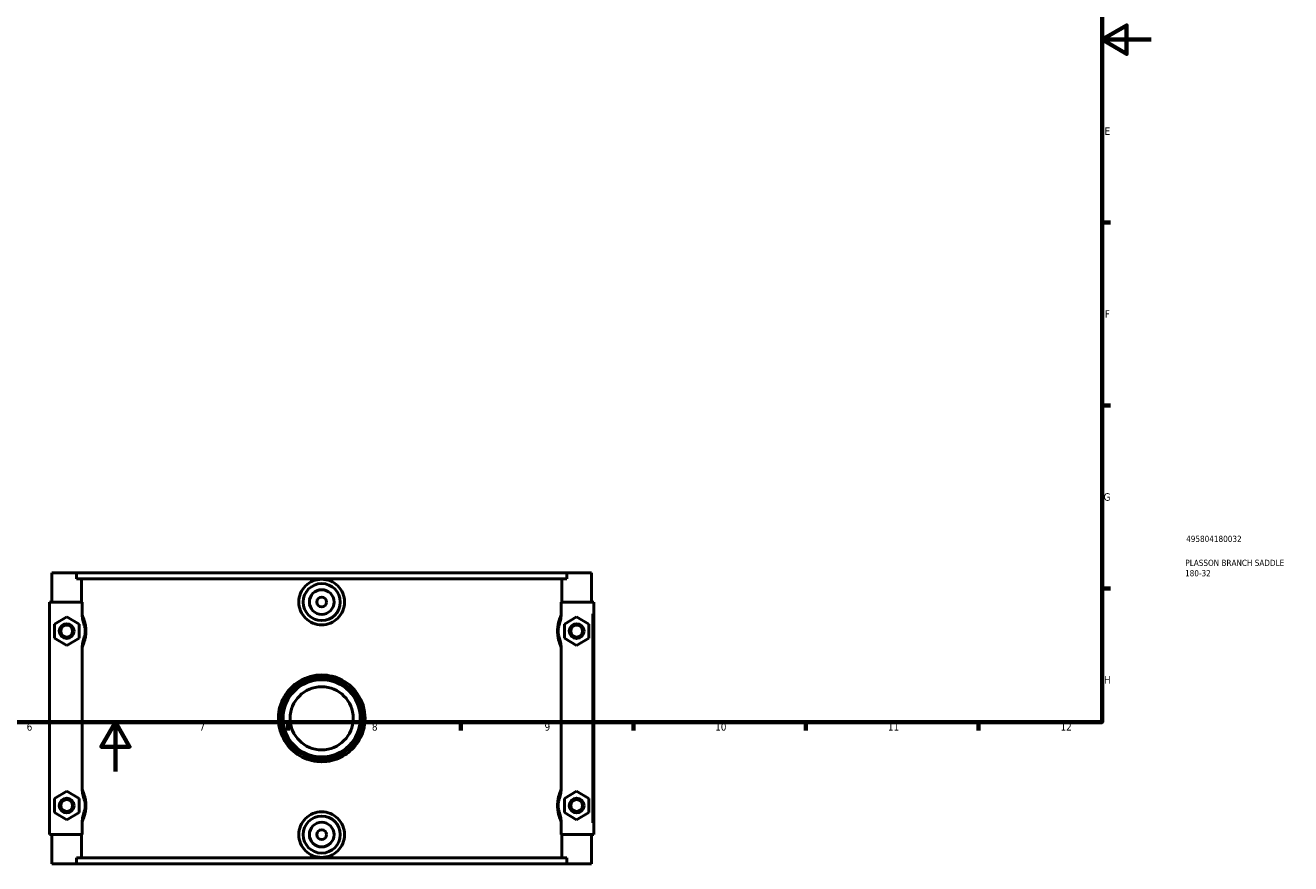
# Model space of a CAD drawing. Header units: millimetres. Extents: x 0 to 1126, y -37 to 1102.
# Tile 2 of 4: x 384 to 898, y -37 to 303. Entities that reach past the tile are written whole.
import ezdxf

# ---------------------------------------------------------------- set-up
doc = ezdxf.new("R2010")
doc.units = ezdxf.units.MM
for name, color, linetype, lineweight in [('Border (ANSI)', 7, 'Continuous', 70), ('Title (ISO)', 7, 'Continuous', 50), ('Visible (ANSI)', 7, 'Continuous', 50), ('Visible Narrow (ANSI)', 7, 'Continuous', 35)]:
    doc.layers.add(name, color=color, linetype=linetype, lineweight=lineweight)
doc.styles.add('Note Text (ANSI)', font='tahoma.ttf')
doc.styles.add('Note Text (ISO)', font='tahoma.ttf')

# ---------------------------------------------------------------- blocks, each defined once
blk = doc.blocks.new('Borders Default Border')
at = {"layer": 'Border (ANSI)'}
for p, q in [((821, 222.75), (824.45, 222.75)), ((821, 148.5), (824.45, 148.5)), ((821, 74.25), (824.45, 74.25)), ((490.58, 20), (490.58, 16.55)), ((560.67, 20), (560.67, 16.55)), ((630.75, 20), (630.75, 16.55)), ((700.83, 20), (700.83, 16.55)), ((770.92, 20), (770.92, 16.55))]:
    blk.add_line(p, q, dxfattribs=at)
at = {"layer": 'Border (ANSI)', "flags": 128}
for points in [[(20, 20), (20, 574), (821, 574), (821, 20), (20, 20)], [(841, 297), (821, 297), (831, 302.77), (831, 291.23), (821, 297)], [(420.5, 0), (420.5, 20), (414.73, 10), (426.27, 10), (420.5, 20)]]:
    blk.add_lwpolyline(points, dxfattribs=at)
at = {"layer": 'Border (ANSI)', "attachment_point": 7, "style": 'Note Text (ANSI)'}
for s, insert, char_height in [('E', (822.05, 258.35), 3.05), ('F', (822.14, 184.1), 3.05), ('G', (821.66, 109.79), 3.05), ('H', (821.81, 35.6), 3.05), ('7', (454.6, 16.55), 3.05), ('9', (594.7, 16.49), 3.05), ('11', (734.04, 16.55), 3.048), ('12', (804.13, 16.55), 3.048), ('6', (384.49, 16.49), 3.05), ('8', (524.63, 16.48), 3.05), ('10', (663.96, 16.49), 3.048)]:
    blk.add_mtext(s, dxfattribs=dict(at, insert=insert, char_height=char_height))
blk = doc.blocks.new('Title Blocks ISO')
at = {"layer": 'Title (ISO)', "color": 232, "true_color": 0xca0064, "style": 'Note Text (ISO)'}
for tag, p in [('PART_NUMBER_001', (34.16, 73.13)), ('DESCRIPTION_002', (33.71, 59.17)), ('DESCRIPTION_001', (33.84, 63.4))]:
    blk.add_attdef(tag, p, '', height=2.5, dxfattribs=at)

msp = doc.modelspace()

# ---------------------------------------------------------------- linework, layer by layer
at = {"layer": 'Visible (ANSI)'}
for p, q in [((394.7325, 80.5288), (394.7325, 68.7288)), ((394.7325, 80.5288), (404.745, 80.5288)), ((404.745, 80.5288), (603.7199, 80.5288)), ((404.745, 78.1688), (404.745, 80.5288)), ((603.7199, 78.1688), (404.745, 78.1688)), ((406.7966, 68.7288), (406.7966, 78.1688)), ((601.6683, 68.7288), (601.6683, 78.1688)), ((603.7199, 80.5288), (603.7199, 78.1688)), ((603.7199, 80.5288), (613.7325, 80.5288)), ((613.7325, 80.5288), (613.7325, 68.7288)), ((407.0329, 68.7288), (393.7325, 68.7288)), ((393.7325, 68.7288), (393.7325, -25.6712)), ((407.0329, 68.7288), (407.0329, 63.696)), ((601.432, 63.696), (601.432, 68.7288)), ((601.432, 68.7288), (614.2325, 68.7288)), ((614.2325, 68.7288), (614.7325, 68.7288)), ((614.7325, -25.6712), (614.7325, 68.7288)), ((395.7325, 59.8155), (400.7325, 62.7023)), ((400.7325, 62.7023), (405.7325, 59.8155)), ((607.7325, 62.7023), (602.7325, 59.8155)), ((612.7325, 59.8155), (607.7325, 62.7023)), ((395.7325, 54.042), (395.7325, 59.8155)), ((405.7325, 59.8155), (405.7325, 54.042)), ((602.7325, 59.8155), (602.7325, 54.042)), ((612.7325, 54.042), (612.7325, 59.8155)), ((400.7325, 51.1553), (395.7325, 54.042)), ((405.7325, 54.042), (400.7325, 51.1553)), ((602.7325, 54.042), (607.7325, 51.1553)), ((607.7325, 51.1553), (612.7325, 54.042)), ((407.0329, 50.1616), (407.0329, -7.104)), ((601.432, -7.104), (601.432, 50.1616)), ((395.7325, -10.9845), (400.7325, -8.0977)), ((400.7325, -8.0977), (405.7325, -10.9845)), ((607.7325, -8.0977), (602.7325, -10.9845)), ((612.7325, -10.9845), (607.7325, -8.0977)), ((395.7325, -16.758), (395.7325, -10.9845)), ((405.7325, -10.9845), (405.7325, -16.758)), ((602.7325, -10.9845), (602.7325, -16.758)), ((612.7325, -16.758), (612.7325, -10.9845)), ((400.7325, -19.6447), (395.7325, -16.758)), ((405.7325, -16.758), (400.7325, -19.6447)), ((602.7325, -16.758), (607.7325, -19.6447)), ((607.7325, -19.6447), (612.7325, -16.758)), ((393.7325, -25.6712), (407.0329, -25.6712)), ((394.7325, -25.6712), (394.7325, -37.4712)), ((406.7966, -35.1112), (406.7966, -25.6712)), ((407.0329, -20.6384), (407.0329, -25.6712)), ((601.432, -25.6712), (601.432, -20.6384)), ((614.2325, -25.6712), (601.432, -25.6712)), ((601.6683, -35.1112), (601.6683, -25.6712)), ((613.7325, -25.6712), (613.7325, -37.4712)), ((614.7325, -25.6712), (614.2325, -25.6712)), ((603.7199, -35.1112), (404.745, -35.1112)), ((404.745, -37.4712), (404.745, -35.1112)), ((603.7199, -35.1112), (603.7199, -37.4712)), ((404.745, -37.4712), (394.7325, -37.4712)), ((404.745, -37.4712), (603.7199, -37.4712)), ((613.7325, -37.4712), (603.7199, -37.4712))]:
    msp.add_line(p, q, dxfattribs=at)
for centre, radius in [((504.2325, 68.7288), 7.5), ((504.2325, 68.7288), 5), ((504.2325, 68.7288), 2), ((400.7325, 56.9288), 3), ((400.7325, 56.9288), 2.4), ((607.7325, 56.9288), 3), ((607.7325, 56.9288), 2.4), ((504.2325, 21.5288), 16), ((504.2325, 21.5288), 15.68), ((504.2325, 21.5288), 12.8), ((400.7325, -13.8712), 3), ((400.7325, -13.8712), 2.4), ((607.7325, -13.8712), 3), ((607.7325, -13.8712), 2.4), ((504.2325, -25.6712), 7.5), ((504.2325, -25.6712), 5), ((504.2325, -25.6712), 2)]:
    msp.add_circle(centre, radius, dxfattribs=at)
for points, knots in [([(513.5201, 68.7288), (513.5201, 67.5637), (513.2855, 66.322), (512.3341, 64.0404), (511.6172, 63.0004), (509.9668, 61.3607), (508.9232, 60.6511), (506.6381, 59.7102), (505.3964, 59.479), (503.0685, 59.479), (501.8268, 59.7102), (499.5417, 60.6511), (498.4982, 61.3607), (496.8477, 63.0004), (496.1309, 64.0404), (495.1794, 66.322), (494.9449, 67.5637), (494.9449, 69.8939), (495.1794, 71.1355), (496.1309, 73.4172), (496.8477, 74.4572), (498.4982, 76.0969), (499.5417, 76.8065), (501.8268, 77.7473), (503.0685, 77.9786), (505.3964, 77.9786), (506.6381, 77.7473), (508.9232, 76.8065), (509.9668, 76.0969), (511.6172, 74.4572), (512.3341, 73.4172), (513.2855, 71.1355), (513.5201, 69.8939), (513.5201, 68.7288)], [0, 0, 0, 0, 0.34951957, 0.34951957, 0.69903915, 0.69903915, 1.04823096, 1.04823096, 1.39742277, 1.39742277, 1.74661458, 1.74661458, 2.09580639, 2.09580639, 2.44532596, 2.44532596, 2.79484554, 2.79484554, 3.14436511, 3.14436511, 3.49388468, 3.49388468, 3.8430765, 3.8430765, 4.19226831, 4.19226831, 4.54146012, 4.54146012, 4.89065193, 4.89065193, 5.2401715, 5.2401715, 5.58969108, 5.58969108, 5.58969108, 5.58969108]), ([(407.0329, 63.696), (407.0329, 62.9067), (407.1182, 62.1232), (407.4092, 60.6813), (407.5926, 60.0364), (407.8173, 59.3894)], [-0.444488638, -0.444488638, -0.444488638, -0.444488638, -0.205468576, -0.205468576, 0, 0, 0, 0]), ([(600.6476, 59.3894), (600.8803, 60.0595), (601.0687, 60.727), (601.3517, 62.1702), (601.432, 62.9305), (601.432, 63.696)], [-0.440364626, -0.440364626, -0.440364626, -0.440364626, -0.229633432, -0.229633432, 0, 0, 0, 0]), ([(407.8173, 59.3894), (407.8219, 59.3764), (407.8264, 59.3633), (407.8817, 59.2012), (407.9315, 59.0401), (408.0279, 58.6791), (408.0742, 58.4773), (408.141, 58.1069), (408.1649, 57.9474), (408.2039, 57.6064), (408.2184, 57.4242), (408.2303, 57.1359), (408.2325, 57.0323), (408.2325, 56.9288), (408.2325, 56.8252), (408.2303, 56.7217), (408.2184, 56.4334), (408.2039, 56.2512), (408.1649, 55.9102), (408.141, 55.7507), (408.0742, 55.3802), (408.0279, 55.1785), (407.9315, 54.8175), (407.8817, 54.6564), (407.8264, 54.4943), (407.8219, 54.4812), (407.8173, 54.4681)], [1.10899529, 1.10899529, 1.10899529, 1.10899529, 1.12342027, 1.12342027, 1.28571931, 1.28571931, 1.45713077, 1.45713077, 1.57533531, 1.57533531, 1.69910727, 1.69910727, 1.76745489, 1.76745489, 1.76745489, 1.83580251, 1.83580251, 1.95957447, 1.95957447, 2.07777901, 2.07777901, 2.24919047, 2.24919047, 2.4114895, 2.4114895, 2.42591449, 2.42591449, 2.42591449, 2.42591449]), ([(600.6476, 54.4681), (600.6431, 54.4812), (600.6386, 54.4943), (600.5833, 54.6564), (600.5335, 54.8175), (600.437, 55.1785), (600.3907, 55.3802), (600.324, 55.7507), (600.3001, 55.9102), (600.2611, 56.2512), (600.2465, 56.4334), (600.2346, 56.7217), (600.2325, 56.8252), (600.2325, 56.9288), (600.2325, 57.0323), (600.2346, 57.1359), (600.2465, 57.4242), (600.2611, 57.6064), (600.3001, 57.9474), (600.324, 58.1069), (600.3907, 58.4773), (600.437, 58.6791), (600.5335, 59.0401), (600.5833, 59.2012), (600.6386, 59.3633), (600.6431, 59.3764), (600.6476, 59.3894)], [1.10886517, 1.10886517, 1.10886517, 1.10886517, 1.12329075, 1.12329075, 1.2855894, 1.2855894, 1.45700077, 1.45700077, 1.57520522, 1.57520522, 1.69897716, 1.69897716, 1.76732477, 1.76732477, 1.76732477, 1.83567239, 1.83567239, 1.95944433, 1.95944433, 2.07764877, 2.07764877, 2.24906015, 2.24906015, 2.4113588, 2.4113588, 2.42578437, 2.42578437, 2.42578437, 2.42578437]), ([(407.8173, 54.4681), (407.5846, 53.7981), (407.3963, 53.1306), (407.1132, 51.6874), (407.0329, 50.927), (407.0329, 50.1616)], [-0.440364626, -0.440364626, -0.440364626, -0.440364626, -0.229633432, -0.229633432, 0, 0, 0, 0]), ([(601.432, 50.1616), (601.432, 50.9508), (601.3467, 51.7344), (601.0557, 53.1763), (600.8723, 53.8212), (600.6476, 54.4681)], [-0.444488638, -0.444488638, -0.444488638, -0.444488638, -0.205468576, -0.205468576, 0, 0, 0, 0]), ([(521.8325, 21.5288), (521.8325, 25.1204), (520.6994, 28.7), (516.8426, 34.2009), (514.3447, 36.272), (508.9136, 38.7277), (506.056, 39.2606), (500.0146, 38.9177), (496.8541, 37.8281), (491.7596, 34.2988), (489.7536, 31.9702), (487.1646, 26.7031), (486.5406, 23.7909), (486.7518, 17.871), (487.6601, 14.8756), (490.7641, 9.835), (492.8978, 7.7568), (497.7927, 4.9178), (500.5182, 4.1036), (505.9938, 3.8081), (508.7361, 4.3004), (513.4603, 6.3448), (515.4892, 7.7821), (518.9618, 11.5305), (520.3249, 13.9141), (521.5824, 18.116), (521.8325, 19.8223), (521.8325, 21.5288)], [-15.94426587, -15.94426587, -15.94426587, -15.94426587, -14.91024944, -14.91024944, -14.00457029, -14.00457029, -13.19112396, -13.19112396, -12.26243545, -12.26243545, -11.40174407, -11.40174407, -10.56926919, -10.56926919, -9.69629549, -9.69629549, -8.86064709, -8.86064709, -8.06320221, -8.06320221, -7.28188546, -7.28188546, -6.57875521, -6.57875521, -5.80605929, -5.80605929, -5.31475529, -5.31475529, -5.31475529, -5.31475529]), ([(407.0329, -7.104), (407.0329, -7.8933), (407.1182, -8.6768), (407.4092, -10.1187), (407.5926, -10.7636), (407.8173, -11.4106)], [-0.444488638, -0.444488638, -0.444488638, -0.444488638, -0.205468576, -0.205468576, 0, 0, 0, 0]), ([(600.6476, -11.4106), (600.8803, -10.7405), (601.0687, -10.073), (601.3517, -8.6298), (601.432, -7.8695), (601.432, -7.104)], [-0.440364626, -0.440364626, -0.440364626, -0.440364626, -0.229633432, -0.229633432, 0, 0, 0, 0]), ([(407.8173, -11.4106), (407.8219, -11.4236), (407.8264, -11.4367), (407.8817, -11.5988), (407.9315, -11.7599), (408.0279, -12.1209), (408.0742, -12.3227), (408.141, -12.6931), (408.1649, -12.8526), (408.2039, -13.1936), (408.2184, -13.3758), (408.2303, -13.6641), (408.2325, -13.7677), (408.2325, -13.8712), (408.2325, -13.9748), (408.2303, -14.0783), (408.2184, -14.3666), (408.2039, -14.5488), (408.1649, -14.8898), (408.141, -15.0493), (408.0742, -15.4198), (408.0279, -15.6215), (407.9315, -15.9825), (407.8817, -16.1436), (407.8264, -16.3057), (407.8219, -16.3188), (407.8173, -16.3319)], [1.10899529, 1.10899529, 1.10899529, 1.10899529, 1.12342044, 1.12342044, 1.28571937, 1.28571937, 1.4571308, 1.4571308, 1.57533531, 1.57533531, 1.69910727, 1.69910727, 1.76745489, 1.76745489, 1.76745489, 1.83580251, 1.83580251, 1.95957446, 1.95957446, 2.07777897, 2.07777897, 2.24919041, 2.24919041, 2.41148934, 2.41148934, 2.42591449, 2.42591449, 2.42591449, 2.42591449]), ([(600.6476, -16.3319), (600.6431, -16.3188), (600.6386, -16.3057), (600.5833, -16.1436), (600.5335, -15.9825), (600.437, -15.6215), (600.3907, -15.4198), (600.324, -15.0493), (600.3001, -14.8898), (600.2611, -14.5488), (600.2465, -14.3666), (600.2346, -14.0783), (600.2325, -13.9748), (600.2325, -13.8712), (600.2325, -13.7677), (600.2346, -13.6641), (600.2465, -13.3758), (600.2611, -13.1936), (600.3001, -12.8526), (600.324, -12.6931), (600.3907, -12.3227), (600.437, -12.1209), (600.5335, -11.7599), (600.5833, -11.5988), (600.6386, -11.4367), (600.6431, -11.4236), (600.6476, -11.4106)], [1.10811583, 1.10811583, 1.10811583, 1.10811583, 1.12254371, 1.12254371, 1.28484083, 1.28484083, 1.45625188, 1.45625188, 1.57445596, 1.57445596, 1.6982278, 1.6982278, 1.76657542, 1.76657542, 1.76657542, 1.83492304, 1.83492304, 1.95869488, 1.95869488, 2.07689897, 2.07689897, 2.24831002, 2.24831002, 2.41060713, 2.41060713, 2.42503502, 2.42503502, 2.42503502, 2.42503502]), ([(407.8173, -16.3319), (407.5846, -17.0019), (407.3963, -17.6694), (407.1132, -19.1126), (407.0329, -19.873), (407.0329, -20.6384)], [-0.440364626, -0.440364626, -0.440364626, -0.440364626, -0.229633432, -0.229633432, 0, 0, 0, 0]), ([(513.5201, -25.6712), (513.5201, -26.8363), (513.2855, -28.078), (512.3341, -30.3596), (511.6172, -31.3996), (509.9668, -33.0393), (508.9232, -33.7489), (506.6381, -34.6898), (505.3964, -34.921), (503.0685, -34.921), (501.8268, -34.6898), (499.5417, -33.7489), (498.4982, -33.0393), (496.8477, -31.3996), (496.1309, -30.3596), (495.1794, -28.078), (494.9449, -26.8363), (494.9449, -25.6712), (494.9449, -24.5061), (495.1794, -23.2645), (496.1309, -20.9828), (496.8477, -19.9428), (498.4982, -18.3031), (499.5417, -17.5935), (501.8268, -16.6527), (503.0685, -16.4214), (505.3964, -16.4214), (506.6381, -16.6527), (508.9232, -17.5935), (509.9668, -18.3031), (511.6172, -19.9428), (512.3341, -20.9828), (513.2855, -23.2645), (513.5201, -24.5061), (513.5201, -25.6712)], [2.79484554, 2.79484554, 2.79484554, 2.79484554, 3.14436511, 3.14436511, 3.49388468, 3.49388468, 3.8430765, 3.8430765, 4.19226831, 4.19226831, 4.54146012, 4.54146012, 4.89065193, 4.89065193, 5.2401715, 5.2401715, 5.58969108, 5.58969108, 5.58969108, 5.93921065, 5.93921065, 6.28873022, 6.28873022, 6.63792203, 6.63792203, 6.98711384, 6.98711384, 7.33630566, 7.33630566, 7.68549747, 7.68549747, 8.03501704, 8.03501704, 8.38453661, 8.38453661, 8.38453661, 8.38453661]), ([(601.432, -20.6384), (601.432, -19.8492), (601.3467, -19.0656), (601.0557, -17.6237), (600.8723, -16.9788), (600.6476, -16.3319)], [-0.444488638, -0.444488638, -0.444488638, -0.444488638, -0.205468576, -0.205468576, 0, 0, 0, 0])]:
    msp.add_open_spline(points, degree=3, knots=knots, dxfattribs=at)
at = {"layer": 'Visible Narrow (ANSI)'}
for p, q in [((614.2325, 64.0088), (614.2325, -20.9512)), ((521.0938, 21.5288), (521.8301, 21.5288))]:
    msp.add_line(p, q, dxfattribs=at)
for points, knots in [([(407.2436, 50.605), (407.3821, 50.9086), (407.5211, 51.2389), (407.78, 51.9295), (407.9003, 52.2839), (408.1335, 53.078), (408.2455, 53.522), (408.4068, 54.337), (408.4647, 54.6879), (408.5589, 55.4381), (408.5941, 55.839), (408.6229, 56.4731), (408.6281, 56.701), (408.6281, 56.9288), (408.6281, 57.1566), (408.6229, 57.3844), (408.5941, 58.0186), (408.5589, 58.4195), (408.4647, 59.1696), (408.4068, 59.5206), (408.2455, 60.3356), (408.1335, 60.7795), (407.9003, 61.5737), (407.78, 61.928), (407.5211, 62.6186), (407.3821, 62.9489), (407.2436, 63.2526)], [-2.59145422, -2.59145422, -2.59145422, -2.59145422, -2.4114895, -2.4114895, -2.24919047, -2.24919047, -2.07777901, -2.07777901, -1.95957447, -1.95957447, -1.83580251, -1.83580251, -1.76745489, -1.76745489, -1.76745489, -1.69910727, -1.69910727, -1.57533531, -1.57533531, -1.45713077, -1.45713077, -1.28571931, -1.28571931, -1.12342027, -1.12342027, -0.94345556, -0.94345556, -0.94345556, -0.94345556]), ([(601.2213, 63.2526), (601.0828, 62.9489), (600.9438, 62.6186), (600.685, 61.928), (600.5646, 61.5737), (600.3315, 60.7795), (600.2194, 60.3356), (600.0581, 59.5206), (600.0003, 59.1696), (599.906, 58.4195), (599.8709, 58.0186), (599.8421, 57.3844), (599.8369, 57.1566), (599.8369, 56.9288), (599.8369, 56.701), (599.8421, 56.4731), (599.8709, 55.839), (599.906, 55.4381), (600.0003, 54.6879), (600.0581, 54.337), (600.2194, 53.522), (600.3315, 53.078), (600.5646, 52.2839), (600.685, 51.9295), (600.9438, 51.2389), (601.0828, 50.9086), (601.2213, 50.605)], [-2.5913241, -2.5913241, -2.5913241, -2.5913241, -2.4113588, -2.4113588, -2.24906015, -2.24906015, -2.07764877, -2.07764877, -1.95944433, -1.95944433, -1.83567239, -1.83567239, -1.76732477, -1.76732477, -1.76732477, -1.69897716, -1.69897716, -1.57520522, -1.57520522, -1.45700077, -1.45700077, -1.2855894, -1.2855894, -1.12329075, -1.12329075, -0.94332545, -0.94332545, -0.94332545, -0.94332545]), ([(521.0275, 21.5288), (521.0275, 19.9154), (520.7888, 18.3022), (519.5889, 14.3295), (518.2881, 12.0759), (514.9744, 8.5319), (513.0382, 7.173), (508.5301, 5.2401), (505.9132, 4.7747), (500.6881, 5.0541), (498.0872, 5.8239), (493.4162, 8.508), (491.3801, 10.4728), (488.4181, 15.2385), (487.5513, 18.0705), (487.3497, 23.6675), (487.9452, 26.4209), (490.4158, 31.4007), (492.3301, 33.6023), (497.1916, 36.939), (500.2075, 37.9692), (505.9726, 38.2934), (508.6995, 37.7895), (513.8822, 35.4679), (516.2659, 33.5097), (519.9463, 28.3089), (521.0275, 24.9245), (521.0275, 21.5288)], [5.31475529, 5.31475529, 5.31475529, 5.31475529, 5.80605929, 5.80605929, 6.57875521, 6.57875521, 7.28188546, 7.28188546, 8.06320221, 8.06320221, 8.86064709, 8.86064709, 9.69629549, 9.69629549, 10.56926919, 10.56926919, 11.40174407, 11.40174407, 12.26243545, 12.26243545, 13.19112396, 13.19112396, 14.00457029, 14.00457029, 14.91024944, 14.91024944, 15.94426587, 15.94426587, 15.94426587, 15.94426587]), ([(407.2436, -20.195), (407.3821, -19.8914), (407.5211, -19.5611), (407.78, -18.8705), (407.9003, -18.5161), (408.1335, -17.722), (408.2455, -17.278), (408.4068, -16.463), (408.4647, -16.1121), (408.5589, -15.3619), (408.5941, -14.961), (408.6229, -14.3269), (408.6281, -14.099), (408.6281, -13.8712), (408.6281, -13.6434), (408.6229, -13.4156), (408.5941, -12.7814), (408.5589, -12.3805), (408.4647, -11.6303), (408.4068, -11.2794), (408.2455, -10.4644), (408.1335, -10.0205), (407.9003, -9.2263), (407.78, -8.872), (407.5211, -8.1814), (407.3821, -7.8511), (407.2436, -7.5474)], [-2.59145422, -2.59145422, -2.59145422, -2.59145422, -2.41148934, -2.41148934, -2.24919041, -2.24919041, -2.07777897, -2.07777897, -1.95957446, -1.95957446, -1.83580251, -1.83580251, -1.76745489, -1.76745489, -1.76745489, -1.69910727, -1.69910727, -1.57533531, -1.57533531, -1.4571308, -1.4571308, -1.28571937, -1.28571937, -1.12342044, -1.12342044, -0.94345556, -0.94345556, -0.94345556, -0.94345556]), ([(601.2213, -7.5474), (601.0828, -7.8511), (600.9438, -8.1814), (600.685, -8.872), (600.5646, -9.2263), (600.3315, -10.0205), (600.2194, -10.4644), (600.0581, -11.2794), (600.0003, -11.6304), (599.906, -12.3805), (599.8709, -12.7814), (599.8421, -13.4156), (599.8369, -13.6434), (599.8369, -13.8712), (599.8369, -14.099), (599.8421, -14.3269), (599.8709, -14.961), (599.906, -15.3619), (600.0003, -16.1121), (600.0581, -16.463), (600.2194, -17.278), (600.3315, -17.7219), (600.5646, -18.5161), (600.685, -18.8705), (600.9438, -19.5611), (601.0828, -19.8914), (601.2213, -20.195)], [-2.59057474, -2.59057474, -2.59057474, -2.59057474, -2.41060713, -2.41060713, -2.24831002, -2.24831002, -2.07689897, -2.07689897, -1.95869488, -1.95869488, -1.83492304, -1.83492304, -1.76657542, -1.76657542, -1.76657542, -1.6982278, -1.6982278, -1.57445596, -1.57445596, -1.45625188, -1.45625188, -1.28484083, -1.28484083, -1.12254371, -1.12254371, -0.94257611, -0.94257611, -0.94257611, -0.94257611])]:
    msp.add_open_spline(points, degree=3, knots=knots, dxfattribs=at)

# ---------------------------------------------------------------- block references
msp.add_blockref('Borders Default Border', (0, 0))
msp.add_blockref('Title Blocks ISO', (821, 20)).add_auto_attribs({'PART_NUMBER_001': '495804180032', 'DESCRIPTION_001': 'PLASSON BRANCH SADDLE', 'DESCRIPTION_002': '180-32'})

doc.saveas('drawing.dxf')
